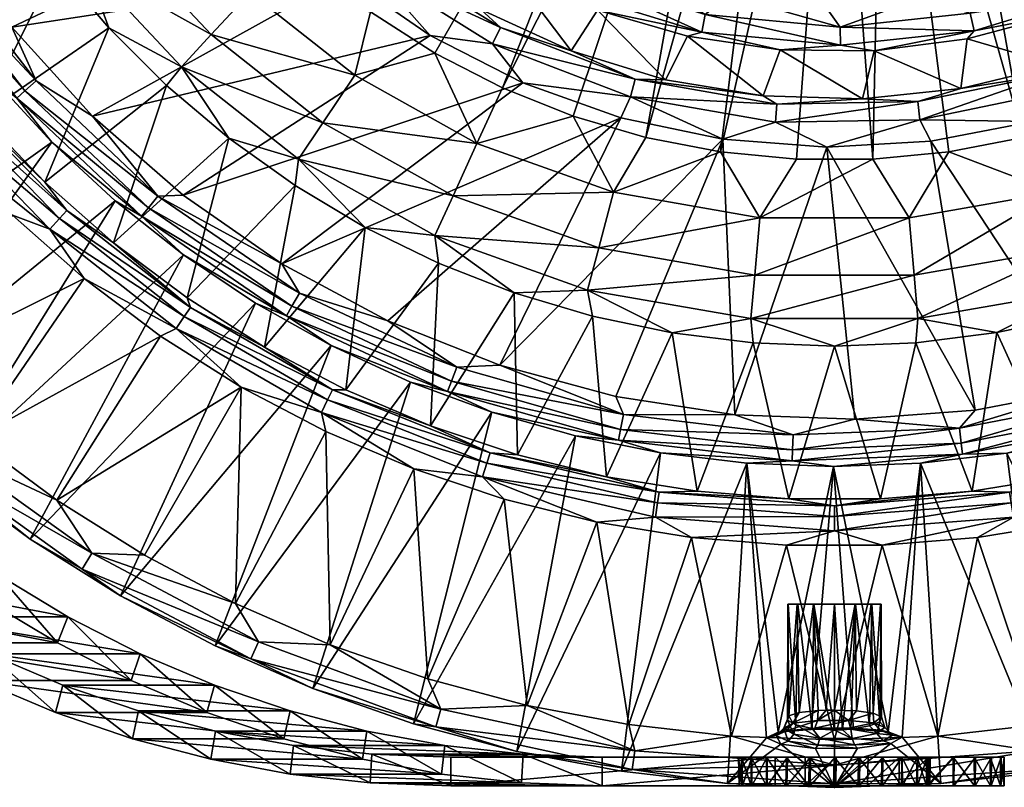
# Model space of a CAD drawing. Header units: inches. Extents: x -171 to 260, y -156 to 159.
# Tile 2 of 20: x -85 to 18, y -149 to -69. Entities that reach past the tile are written whole.
import ezdxf

# ---------------------------------------------------------------- set-up
doc = ezdxf.new("R2010")
doc.units = ezdxf.units.IN
doc.header["$MEASUREMENT"] = 0
doc.layers.add('Layer 1', color=7, linetype='Continuous')

# ---------------------------------------------------------------- blocks, each defined once
blk = doc.blocks.new('Lavabo Bucket 30-R')
at = {"color": 253, "true_color": 0xa4adb2}
mesh = blk.add_polyface(dxfattribs=at)
corners = [(56.49, -49, 52), (48.48, -53.62, 99.26), (57.65, -51.42, 4.74), (55.3, -46.57, 99.26), (50.26, -58.69, 4.74), (40.81, -59.65, 99.26), (19.24, -23.01, 149), (22.95, -19.3, 149), (60.5, -57.68, 149), (14.94, -26.01, 149), (41.82, -72.37, 149), (34.72, -76.04, 149), (10.26, -28.19, 149), (48.51, -68.07, 149), (54.77, -63.14, 149), (65.71, -51.65, 149), (70.31, -45.2, 149), (25.97, -15.02, 149), (16.83, -18.64, 147.72), (11, -22.57, 147.72), (27.89, -61.22, 104), (36.62, -56.44, 104), (9.61, -23.08, 104), (44.51, -50.47, 104), (51.48, -43.36, 104), (17.71, -17.63, 104), (4.91, -24.51, 104), (18.55, -64.67, 104), (13.92, -20.75, 104), (54.91, -40.73, 104), (20.82, -13.83, 104), (59.12, -39.8, 104), (23.1, -9.55, 104), (54.81, -55.46, 2.4), (47.02, -64.56, 0.6), (56.14, -56.81, 0.6), (56.7, -44.6, 101.62), (55.91, -42.88, 103.4), (54.74, -46.11, 101.6), (53.29, -44.89, 103.4), (37.3, -58.85, 103.4), (46.2, -52.16, 103.4), (47.45, -53.58, 101.6), (38.31, -60.46, 101.6)]
mesh.append_faces([[corners[k] for k in face] for face in [(0, 1, 2), (1, 0, 3), (1, 4, 2), (4, 1, 5), (6, 7, 8), (9, 10, 11), (11, 12, 9), (9, 6, 13), (6, 14, 13), (8, 7, 15), (16, 7, 17), (9, 13, 10), (6, 8, 14), (7, 16, 15), (18, 9, 19), (6, 9, 18), (20, 21, 22), (23, 24, 25), (26, 27, 20), (28, 21, 23), (29, 30, 24), (30, 25, 24), (29, 31, 32), (25, 28, 23), (28, 22, 21), (22, 26, 20), (4, 33, 2), (34, 35, 33), (36, 37, 38), (29, 24, 39), (37, 39, 38), (36, 38, 3), (37, 29, 39), (40, 21, 20), (38, 39, 41), (41, 23, 21), (23, 39, 24), (41, 21, 40), (42, 38, 41), (38, 42, 3), (40, 42, 41), (40, 43, 42), (23, 41, 39), (1, 42, 5), (42, 43, 5), (1, 3, 42)]], dxfattribs={"color": 253})
mesh = blk.add_polyface(dxfattribs=at)
corners = [(4.15, -72.16, 99.26), (13.22, -76.12, 4.74), (13.87, -70.93, 99.26), (-17.64, -75.21, 4.74), (-15.37, -70.64, 99.26), (-24.77, -67.92, 99.26), (2.92, -77.2, 4.74), (-7.43, -76.89, 4.74), (-5.66, -72.07, 99.26), (-15.02, -25.97, 149), (-10.29, -28.18, 149), (-34.68, -76.05, 149), (19.72, -81.23, 149), (5.16, -29.55, 149), (10.26, -28.19, 149), (-5.28, -29.52, 149), (-19.69, -81.23, 149), (11.94, -82.73, 149), (4.02, -83.49, 149), (-11.9, -82.74, 149), (0, -30, 149), (-3.95, -83.49, 149), (-27.31, -79, 149), (-3.84, -24.81, 147.72), (3.84, -24.81, 147.72), (-9.51, -23.11, 104), (-20.7, -64.04, 104), (-4.89, -24.52, 104), (0.08, -24.99, 104), (8.81, -66.7, 104), (4.91, -24.51, 104), (-1.11, -67.28, 104), (-11.02, -66.39, 104), (18.55, -64.67, 104), (-29.93, -60.28, 104), (-13.49, -68.36, 103.4), (0.61, -69.68, 103.4), (-27.25, -64.13, 103.4), (-13.86, -70.22, 101.6), (14.59, -70.07, 101.6), (14.2, -68.22, 103.4), (0.63, -71.57, 101.6)]
mesh.append_faces([[corners[k] for k in face] for face in [(0, 1, 2), (3, 4, 5), (0, 6, 1), (7, 4, 3), (6, 0, 8), (4, 7, 8), (9, 10, 11), (12, 13, 14), (15, 16, 10), (17, 18, 13), (19, 20, 21), (19, 16, 15), (18, 20, 13), (10, 16, 22), (20, 19, 15), (20, 18, 21), (13, 12, 17), (23, 20, 15), (13, 20, 24), (15, 10, 23), (13, 24, 14), (25, 26, 27), (28, 29, 30), (31, 29, 28), (28, 27, 32), (33, 30, 29), (31, 28, 32), (32, 27, 26), (26, 25, 34), (26, 35, 32), (36, 29, 31), (37, 38, 35), (32, 35, 36), (36, 31, 32), (39, 40, 36), (36, 40, 29), (35, 41, 36), (38, 41, 35), (41, 0, 39), (41, 39, 36), (5, 4, 38), (8, 38, 4), (0, 41, 8), (41, 38, 8), (0, 2, 39)]], dxfattribs={"color": 253})
mesh = blk.add_polyface(dxfattribs=at)
corners = [(-70.03, -56.47, 150.04), (-60.48, -57.7, 149), (-61.05, -66.07, 150.04), (-50.12, -74.71, 150.04), (-48.48, -68.09, 149), (-41.76, -72.4, 149), (-54.73, -63.18, 149), (-65.13, -70.48, 153.29), (-77.51, -79), (-42.25, -70.56), (-51.21, -64.37), (-42.07, -58.8, 99.26), (-49.65, -52.56, 99.26), (-45.68, -62.28, 4.74), (-33.72, -63.95, 99.26), (-36.94, -67.84, 4.74), (-27.52, -72.18, 4.74), (-53.59, -55.6, 4.74), (-24.77, -67.92, 99.26), (-17.64, -75.21, 4.74), (-27.31, -79, 149), (-34.68, -76.05, 149), (-10.29, -28.18, 149), (-15.02, -25.97, 149), (-57.94, -52.19, 2.4), (-47.43, -61.89, 2.4), (-34.88, -69.74, 2.4), (-59.35, -53.45, 0.6), (-59.28, -57.04), (-48.58, -63.4, 0.6), (-35.72, -71.44, 0.6), (-66.3, -48.7), (-38.49, -55.21, 104), (-39.78, -57.21, 103.4), (-29.93, -60.28, 104), (-40.86, -58.76, 101.6), (-50.38, -48.14, 103.4), (-46.2, -48.95, 104), (-27.25, -64.13, 103.4), (-20.7, -64.04, 104), (-13.49, -68.36, 103.4), (-51.75, -49.45, 101.6), (-27.99, -65.87, 101.6), (-13.86, -70.22, 101.6)]
mesh.append_faces([[corners[k] for k in face] for face in [(0, 1, 2), (3, 2, 4), (5, 3, 4), (4, 2, 6), (1, 6, 2), (2, 3, 7), (8, 9, 10), (11, 12, 13), (14, 15, 16), (13, 12, 17), (15, 14, 11), (15, 11, 13), (18, 16, 19), (16, 18, 14), (20, 21, 22), (23, 5, 4), (23, 21, 5), (24, 25, 17), (25, 15, 13), (17, 25, 13), (15, 25, 26), (27, 28, 29), (16, 15, 26), (29, 26, 25), (26, 29, 30), (27, 25, 24), (27, 29, 25), (29, 10, 9), (30, 29, 9), (10, 29, 28), (27, 31, 28), (32, 33, 34), (35, 33, 36), (32, 37, 33), (34, 38, 39), (39, 38, 40), (38, 34, 33), (41, 12, 35), (38, 33, 42), (35, 42, 33), (42, 18, 43), (42, 43, 38), (12, 11, 35), (14, 35, 11), (18, 42, 14), (42, 35, 14)]], dxfattribs={"color": 253})
mesh = blk.add_polyface(dxfattribs=at)
corners = [(41.82, -72.37, 149), (48.51, -68.07, 149), (50.12, -74.71, 150.04), (54.77, -63.14, 149), (61.05, -66.07, 150.04), (53.46, -79.7, 153.29), (49.95, -65.31), (40.88, -71.34), (71.4, -84.58), (41.96, -64.88, 4.74), (50.26, -58.69, 4.74), (40.81, -59.65, 99.26), (23.32, -68.41, 99.26), (23.28, -73.67, 4.74), (32.91, -69.91, 4.74), (13.87, -70.93, 99.26), (13.22, -76.12, 4.74), (32.37, -64.62, 99.26), (19.72, -81.23, 149), (10.26, -28.19, 149), (27.35, -78.98, 149), (34.72, -76.04, 149), (22.64, -74.62, 2.4), (35.15, -69.6, 2.4), (45.91, -63.03, 2.4), (54.81, -55.46, 2.4), (56.14, -56.81, 0.6), (47.02, -64.56, 0.6), (36, -71.3, 0.6), (23.19, -76.43, 0.6), (58.11, -58.18), (31.09, -76.12), (18.55, -64.67, 104), (14.2, -68.22, 103.4), (26.58, -64.41, 103.4), (8.81, -66.7, 104), (27.89, -61.22, 104), (37.3, -58.85, 103.4), (27.3, -66.16, 101.6), (14.59, -70.07, 101.6), (38.31, -60.46, 101.6)]
mesh.append_faces([[corners[k] for k in face] for face in [(0, 1, 2), (1, 3, 2), (2, 3, 4), (2, 4, 5), (6, 7, 8), (9, 10, 11), (12, 13, 14), (13, 12, 15), (15, 16, 13), (12, 14, 17), (9, 11, 17), (9, 17, 14), (18, 19, 20), (19, 21, 20), (14, 13, 22), (22, 23, 14), (22, 13, 16), (24, 9, 23), (14, 23, 9), (10, 24, 25), (24, 10, 9), (6, 26, 27), (27, 25, 24), (28, 24, 23), (28, 27, 24), (29, 23, 22), (29, 28, 23), (26, 6, 30), (27, 7, 6), (28, 31, 7), (27, 28, 7), (28, 29, 31), (32, 33, 34), (35, 33, 32), (34, 36, 32), (34, 37, 36), (33, 38, 34), (39, 38, 33), (37, 34, 40), (38, 40, 34), (12, 39, 15), (17, 38, 12), (38, 39, 12), (11, 40, 17), (40, 38, 17)]], dxfattribs={"color": 253})
mesh = blk.add_polyface(dxfattribs=at)
corners = [(-70.03, -56.47, 150.04), (-65.67, -51.7, 149), (-60.48, -57.7, 149), (-61.05, -66.07, 150.04), (-74.71, -60.24, 153.29), (-65.13, -70.48, 153.29), (-82.22, -49.5, 153.29), (-78.26, -63.1, 158.38), (-68.23, -73.83, 158.38), (-86.13, -51.85, 158.38), (-69.8, -75.8, 164.33), (-63.29, -81.31, 164.33), (-75.81, -69.78, 164.33), (-81.32, -63.28, 164.33), (-86.26, -56.35, 164.33), (-89.15, -78.96, 231.17), (-82.5, -85.88, 231.17), (-95.21, -71.53, 231.17), (-100.66, -63.65, 231.17), (-90.62, -49.04, 164.33), (-85.96, -69.7), (-77.51, -79), (-51.21, -64.37), (-59.28, -57.04), (-66.3, -48.7), (-93.31, -59.5), (-93.77, -61.93, 0.29), (-95.09, -62.8, 1.21), (-83.42, -75.3, 0.29), (-84.59, -76.35, 1.21), (-70.7, -87.35, 0.29), (-101.68, -47.85, 0.29), (-81.79, -81.71, 4.26), (-85.44, -77.12, 2.64), (-87.96, -75.03, 4.26), (-93.57, -67.9, 4.26), (-96.04, -63.43, 2.64), (-98.61, -60.36, 4.26), (-103.11, -48.52, 1.21), (-102.14, -67.35, 234.74), (-93.1, -79.38, 234.74), (-99.1, -74.42, 235), (-92.78, -82.17, 235), (-91.96, -78.4, 233.93), (-100.89, -66.52, 233.93), (-99.94, -65.89, 232.66), (-91.09, -77.66, 232.66)]
mesh.append_faces([[corners[k] for k in face] for face in [(0, 1, 2), (3, 4, 0), (4, 3, 5), (6, 0, 4), (5, 7, 4), (7, 5, 8), (4, 9, 6), (7, 9, 4), (10, 8, 11), (12, 8, 10), (13, 7, 12), (7, 8, 12), (7, 13, 14), (9, 7, 14), (15, 12, 16), (10, 16, 12), (15, 17, 13), (13, 12, 15), (14, 17, 18), (17, 14, 13), (14, 18, 19), (20, 21, 22), (20, 22, 23), (23, 24, 25), (23, 25, 20), (26, 27, 28), (20, 26, 28), (29, 30, 28), (20, 28, 21), (26, 20, 25), (26, 25, 31), (32, 33, 34), (35, 36, 37), (28, 27, 29), (26, 38, 27), (36, 29, 27), (29, 36, 33), (34, 33, 35), (33, 36, 35), (39, 40, 41), (42, 41, 40), (39, 43, 40), (44, 45, 46), (46, 43, 44), (46, 17, 15), (46, 45, 17)]], dxfattribs={"color": 253})
mesh = blk.add_polyface(dxfattribs=at)
corners = [(-87.96, -75.03, 4.26), (-116.61, -92.96, 229.26), (-109.35, -101.41, 229.26), (-101.46, -109.3, 229.26), (-93, -116.59, 229.26), (-75.14, -87.86, 4.26), (-81.79, -81.71, 4.26), (-123.24, -83.98, 229.26), (-93.57, -67.9, 4.26), (-92.78, -82.17, 235), (-105.72, -98.09, 235), (-112.76, -89.9, 235), (-98.09, -105.71, 235), (-85.88, -89.36, 235), (-78.41, -95.98, 235), (-89.93, -112.74, 235), (-119.16, -81.24, 235), (-99.1, -74.42, 235), (-94.26, -115.13, 231.99), (-77.58, -124.68, 234.25), (-93.02, -113.62, 234.25), (-107.74, -102.61, 231.99), (-119.03, -89.27, 231.99), (-128.19, -75.54, 231.99), (-117.47, -88.1, 234.25), (-106.33, -101.27, 234.25), (-84.04, -123.21, 229.26), (-78.61, -126.33, 231.99), (-81.24, -119.14, 235), (-126.51, -74.55, 234.25), (-81.99, -90.82, 234.74), (-93.1, -79.38, 234.74), (-91.09, -77.66, 232.66), (-80.21, -88.85, 232.66), (-91.96, -78.4, 233.93), (-80.98, -89.7, 233.93), (-82.5, -85.88, 231.17), (-89.15, -78.96, 231.17)]
mesh.append_faces([[corners[k] for k in face] for face in [(0, 1, 2), (3, 4, 5), (5, 6, 3), (6, 2, 3), (0, 2, 6), (7, 1, 8), (9, 10, 11), (12, 10, 13), (12, 14, 15), (11, 16, 17), (17, 9, 11), (9, 13, 10), (13, 14, 12), (4, 3, 18), (19, 18, 20), (3, 2, 21), (1, 21, 2), (7, 22, 1), (21, 1, 22), (7, 23, 22), (22, 24, 25), (18, 26, 4), (3, 21, 18), (26, 18, 27), (20, 28, 19), (20, 21, 25), (20, 18, 21), (25, 24, 11), (22, 25, 21), (24, 22, 23), (20, 15, 28), (20, 12, 15), (25, 10, 12), (20, 25, 12), (11, 10, 25), (24, 16, 11), (24, 29, 16), (9, 30, 13), (31, 30, 9), (32, 33, 34), (31, 35, 30), (31, 34, 35), (36, 33, 32), (34, 33, 35), (32, 37, 36)]], dxfattribs={"color": 253})
mesh = blk.add_polyface(dxfattribs=at)
corners = [(-34.68, -76.05, 149), (-37.35, -81.84, 150.04), (-41.76, -72.4, 149), (-27.31, -79, 149), (-19.69, -81.23, 149), (-23.07, -86.95, 150.04), (-24.62, -92.76, 153.29), (-41.74, -91.46, 158.38), (-39.84, -87.31, 153.29), (-56.01, -83.49, 158.38), (-53.46, -79.7, 153.29), (-50.12, -74.71, 150.04), (-68.23, -73.83, 158.38), (-65.13, -70.48, 153.29), (-25.79, -97.17, 158.38), (-33.46, -97.46, 164.33), (-49.05, -90.62, 164.33), (-63.29, -81.31, 164.33), (-41.38, -94.37, 164.33), (-56.36, -86.26, 164.33), (-59.54, -103.13, 231.17), (-67.65, -98, 231.17), (-57.73, -94.43), (-46.65, -100.38), (-22.32, -79.16), (-68.06, -87.27), (-32.57, -75.52), (-42.25, -70.56), (-34.95, -105.03), (-11.65, -81.41), (-77.51, -79), (-70.7, -87.35, 0.29), (-55.9, -97.49, 0.29), (-71.69, -88.58, 1.21), (-56.68, -98.86, 1.21), (-72.41, -89.46, 2.64), (-57.25, -99.85, 2.64), (-60.48, -98.54, 4.26), (-68.02, -93.49, 4.26), (-34.88, -69.74, 2.4), (-20.82, -75.14, 2.4), (-27.52, -72.18, 4.74), (-17.64, -75.21, 4.74), (-35.72, -71.44, 0.6), (-21.32, -76.97, 0.6)]
mesh.append_faces([[corners[k] for k in face] for face in [(0, 1, 2), (3, 4, 5), (6, 7, 8), (1, 3, 5), (9, 10, 8), (11, 2, 1), (1, 0, 3), (10, 12, 13), (5, 8, 1), (8, 5, 6), (1, 10, 11), (10, 1, 8), (11, 10, 13), (14, 15, 7), (7, 6, 14), (7, 16, 9), (9, 8, 7), (17, 12, 9), (12, 10, 9), (18, 7, 15), (16, 7, 18), (19, 9, 16), (17, 9, 19), (19, 20, 21), (16, 20, 19), (17, 19, 21), (22, 23, 24), (25, 26, 27), (22, 24, 26), (28, 29, 24), (26, 25, 22), (30, 25, 27), (24, 23, 28), (22, 31, 32), (32, 23, 22), (32, 33, 34), (34, 35, 36), (37, 36, 38), (39, 40, 41), (41, 40, 42), (43, 27, 26), (43, 40, 39), (43, 44, 40), (24, 44, 26), (44, 43, 26)]], dxfattribs={"color": 253})
mesh = blk.add_polyface(dxfattribs=at)
corners = [(-11.9, -82.74, 149), (-3.95, -83.49, 149), (-7.81, -89.62, 150.04), (7.81, -89.62, 150.04), (4.02, -83.49, 149), (-8.73, -100.15, 158.38), (0.02, -103.03, 164.33), (-8.5, -102.68, 164.33), (8.33, -95.61, 153.29), (-8.33, -95.61, 153.29), (-25.79, -97.17, 158.38), (-24.62, -92.76, 153.29), (-23.07, -86.95, 150.04), (-19.69, -81.23, 149), (8.73, -100.15, 158.38), (-16.94, -101.63, 164.33), (-4.78, -118.98, 231.17), (-14.34, -118.21, 231.17), (-23.82, -116.68, 231.17), (4.81, -118.98, 231.17), (-11.65, -81.41), (-22.84, -108.31), (-10.42, -110.2), (-0.78, -82.23), (2.14, -110.67), (2.92, -77.2, 4.74), (-5.66, -72.07, 99.26), (-7.43, -76.89, 4.74), (-4.31, -112.29, 0.29), (-4.37, -113.87, 1.21), (13.06, -111.61, 0.29), (-22.36, -111.74, 1.21), (-22.05, -110.19, 0.29), (-22.58, -112.86, 2.64), (-20.82, -75.14, 2.4), (-17.64, -75.21, 4.74), (-6.01, -77.74, 2.4), (8.73, -77.48, 2.4), (-6.15, -79.63, 0.6), (8.94, -79.37, 0.6), (-21.32, -76.97, 0.6), (-22.32, -79.16)]
mesh.append_faces([[corners[k] for k in face] for face in [(0, 1, 2), (3, 2, 4), (5, 6, 7), (8, 5, 9), (4, 2, 1), (9, 10, 11), (2, 12, 0), (13, 0, 12), (2, 3, 9), (3, 8, 9), (12, 2, 11), (2, 9, 11), (6, 5, 14), (5, 8, 14), (15, 10, 5), (10, 9, 5), (15, 5, 7), (16, 17, 7), (7, 17, 15), (15, 17, 18), (6, 16, 7), (19, 16, 6), (20, 21, 22), (20, 22, 23), (23, 22, 24), (25, 26, 27), (28, 29, 30), (31, 28, 32), (30, 24, 28), (32, 28, 22), (22, 28, 24), (21, 32, 22), (28, 31, 29), (33, 29, 31), (34, 27, 35), (27, 34, 36), (36, 37, 25), (25, 27, 36), (38, 37, 36), (38, 39, 37), (40, 36, 34), (36, 40, 38), (38, 20, 23), (39, 38, 23), (40, 41, 20), (38, 40, 20)]], dxfattribs={"color": 253})
mesh = blk.add_polyface(dxfattribs=at)
corners = [(11.94, -82.73, 149), (23.07, -86.95, 150.04), (7.81, -89.62, 150.04), (25.79, -97.17, 158.38), (33.47, -97.42, 164.33), (25.32, -99.86, 164.33), (27.35, -78.98, 149), (37.35, -81.84, 150.04), (8.73, -100.15, 158.38), (16.98, -101.62, 164.33), (8.52, -102.68, 164.33), (19.72, -81.23, 149), (4.02, -83.49, 149), (24.62, -92.76, 153.29), (8.33, -95.61, 153.29), (39.84, -87.31, 153.29), (0.02, -103.03, 164.33), (23.84, -116.66, 231.17), (14.38, -118.2, 231.17), (33.15, -114.36, 231.17), (4.81, -118.98, 231.17), (14.69, -109.72), (-0.78, -82.23), (2.14, -110.67), (39.01, -103.6), (20.76, -79.56), (27.03, -107.35), (10.09, -81.61), (29.49, -108.44, 0.29), (13.06, -111.61, 0.29), (13.25, -113.18, 1.21), (26.91, -112.47, 4.26), (35.64, -110.01, 4.26), (30.2, -111.06, 2.64), (29.9, -109.96, 1.21), (13.38, -114.32, 2.64), (18, -114.23, 4.26), (22.64, -74.62, 2.4), (13.22, -76.12, 4.74), (8.73, -77.48, 2.4), (2.92, -77.2, 4.74), (8.94, -79.37, 0.6), (23.19, -76.43, 0.6), (31.09, -76.12)]
mesh.append_faces([[corners[k] for k in face] for face in [(0, 1, 2), (3, 4, 5), (1, 6, 7), (8, 9, 10), (11, 6, 1), (11, 1, 0), (0, 2, 12), (7, 13, 1), (1, 14, 2), (1, 13, 14), (15, 3, 13), (13, 8, 14), (8, 13, 3), (3, 5, 9), (8, 3, 9), (8, 10, 16), (9, 17, 18), (4, 19, 5), (20, 16, 10), (9, 18, 10), (17, 5, 19), (5, 17, 9), (21, 22, 23), (24, 25, 26), (21, 26, 27), (22, 21, 27), (27, 26, 25), (28, 29, 30), (21, 29, 26), (29, 28, 26), (24, 26, 28), (23, 29, 21), (31, 32, 33), (28, 30, 34), (35, 34, 30), (34, 35, 33), (31, 33, 36), (37, 38, 39), (40, 39, 38), (41, 37, 39), (25, 42, 41), (41, 42, 37), (42, 25, 43), (27, 25, 41), (41, 22, 27)]], dxfattribs={"color": 253})
mesh = blk.add_polyface(dxfattribs=at)
corners = [(-75.32, -92.23, 231.17), (-63.29, -81.31, 164.33), (-67.65, -98, 231.17), (-69.8, -75.8, 164.33), (-82.5, -85.88, 231.17), (-84.04, -123.21, 229.26), (-74.59, -129.14, 229.26), (-60.48, -98.54, 4.26), (-68.02, -93.49, 4.26), (-93, -116.59, 229.26), (-75.14, -87.86, 4.26), (-81.24, -119.14, 235), (-89.93, -112.74, 235), (-70.42, -101.99, 235), (-72.1, -124.88, 235), (-61.99, -107.31, 235), (-78.41, -95.98, 235), (-62.58, -129.92, 235), (-78.61, -126.33, 231.99), (-60.17, -133.95, 234.25), (-77.58, -124.68, 234.25), (-60.97, -135.72, 231.99), (-64.72, -134.35, 229.26), (-94.26, -115.13, 231.99), (-57.73, -94.43), (-68.06, -87.27), (-70.7, -87.35, 0.29), (-71.69, -88.58, 1.21), (-55.9, -97.49, 0.29), (-77.51, -79), (-83.42, -75.3, 0.29), (-72.41, -89.46, 2.64), (-84.59, -76.35, 1.21), (-56.68, -98.86, 1.21), (-85.44, -77.12, 2.64), (-57.25, -99.85, 2.64), (-81.79, -81.71, 4.26), (-81.99, -90.82, 234.74), (-68.78, -101.19, 234.74), (-85.88, -89.36, 235), (-67.94, -99.94, 233.93), (-80.21, -88.85, 232.66), (-80.98, -89.7, 233.93), (-67.29, -99, 232.66), (-59.54, -103.13, 231.17)]
mesh.append_faces([[corners[k] for k in face] for face in [(0, 1, 2), (3, 1, 0), (3, 0, 4), (5, 6, 7), (8, 9, 5), (5, 7, 8), (8, 10, 9), (11, 12, 13), (14, 11, 15), (16, 13, 12), (13, 15, 11), (14, 15, 17), (6, 5, 18), (19, 18, 20), (6, 18, 21), (22, 6, 21), (17, 19, 20), (18, 19, 21), (23, 20, 18), (20, 14, 17), (20, 11, 14), (24, 25, 26), (26, 27, 28), (26, 25, 29), (29, 30, 26), (8, 31, 10), (26, 32, 27), (31, 33, 27), (34, 27, 32), (27, 34, 31), (35, 31, 8), (10, 31, 36), (31, 34, 36), (16, 37, 38), (38, 15, 13), (37, 16, 39), (13, 16, 38), (38, 37, 40), (0, 41, 4), (37, 42, 40), (42, 41, 43), (43, 40, 42), (43, 2, 44), (2, 43, 0), (43, 41, 0)]], dxfattribs={"color": 253})
mesh = blk.add_polyface(dxfattribs=at)
corners = [(-25.28, -99.89, 164.33), (-25.79, -97.17, 158.38), (-16.94, -101.63, 164.33), (-33.46, -97.46, 164.33), (-33.12, -114.39, 231.17), (-23.82, -116.68, 231.17), (-59.54, -103.13, 231.17), (-49.05, -90.62, 164.33), (-51.06, -107.59, 231.17), (-41.38, -94.37, 164.33), (-42.22, -111.35, 231.17), (-74.59, -129.14, 229.26), (-52.57, -102.98, 4.26), (-60.48, -98.54, 4.26), (-11.65, -81.41), (-34.95, -105.03), (-22.84, -108.31), (-22.05, -110.19, 0.29), (-39.47, -105.22, 0.29), (-56.68, -98.86, 1.21), (-55.9, -97.49, 0.29), (-46.65, -100.38), (-40.03, -106.69, 1.21), (-18.17, -114.19, 4.26), (-22.58, -112.86, 2.64), (-27.07, -112.42, 4.26), (-44.31, -106.8, 4.26), (-35.81, -109.94, 4.26), (-40.43, -107.76, 2.64), (-57.25, -99.85, 2.64), (-22.36, -111.74, 1.21), (-53.15, -111.95, 235), (-61.99, -107.31, 235), (-53.61, -109.98, 234.74), (-52.96, -108.63, 233.93), (-68.78, -101.19, 234.74), (-43.96, -115.86, 235), (-52.46, -107.6, 232.66), (-35.98, -114.17, 232.66), (-36.32, -115.26, 233.93), (-67.94, -99.94, 233.93), (-67.29, -99, 232.66)]
mesh.append_faces([[corners[k] for k in face] for face in [(0, 1, 2), (3, 1, 0), (4, 3, 0), (0, 2, 5), (6, 7, 8), (9, 10, 8), (9, 3, 10), (7, 9, 8), (10, 3, 4), (4, 0, 5), (11, 12, 13), (14, 15, 16), (17, 15, 18), (19, 18, 20), (16, 15, 17), (21, 18, 15), (22, 17, 18), (18, 21, 20), (23, 24, 25), (26, 27, 28), (12, 29, 13), (17, 22, 30), (18, 19, 22), (28, 30, 22), (30, 28, 24), (29, 22, 19), (22, 29, 28), (25, 24, 27), (24, 28, 27), (26, 28, 12), (28, 29, 12), (31, 32, 33), (34, 33, 35), (33, 32, 35), (31, 33, 36), (37, 38, 34), (33, 34, 39), (35, 40, 34), (10, 38, 37), (34, 38, 39), (40, 41, 37), (40, 37, 34), (38, 10, 4), (37, 8, 10), (37, 6, 8), (37, 41, 6)]], dxfattribs={"color": 253})
mesh = blk.add_polyface(dxfattribs=at)
corners = [(14.38, -118.2, 231.17), (4.81, -118.98, 231.17), (8.52, -102.68, 164.33), (8.98, -115.28, 4.26), (11.13, -148.73, 229.26), (22.22, -147.48, 229.26), (18, -114.23, 4.26), (7.09, -143.89, 195.16), (5.62, -143.35, 191.1), (5.88, -144.56, 199.29), (0, -149.15, 229.26), (-0.08, -115.63, 4.26), (10.79, -143.79, 235), (14.94, -123.04, 235), (21.51, -142.58, 235), (4.98, -123.84, 235), (0, -144.2, 235), (21.15, -147.28, 231.99), (0, -148.79, 231.99), (20.87, -145.35, 234.25), (0, -146.84, 234.25), (13.38, -114.32, 2.64), (13.06, -111.61, 0.29), (-4.37, -113.87, 1.21), (13.25, -113.18, 1.21), (-4.42, -115.01, 2.64), (18.71, -120.91, 234.74), (0, -122.35, 234.74), (0, -120.85, 233.93), (0, -119.71, 232.66), (18.31, -118.3, 232.66), (18.48, -119.42, 233.93), (4.05, -141.4, 192.79), (4.83, -130, 194.5), (4.93, -141.78, 194.82), (4.88, -130, 196.73), (4.75, -142.29, 197.18), (3.91, -130, 198.75), (4.79, -143.19, 191.76), (4.13, -142.41, 192.36), (5.27, -142.91, 195.36), (6.08, -143.68, 195.22), (4.42, -143.53, 198.49), (5.08, -144.28, 198.8), (2.08, -144.69, 201.1)]
mesh.append_faces([[corners[k] for k in face] for face in [(0, 1, 2), (3, 4, 5), (6, 3, 5), (7, 3, 8), (9, 4, 7), (4, 9, 10), (7, 4, 3), (8, 3, 11), (12, 13, 14), (12, 15, 13), (16, 15, 12), (17, 4, 18), (19, 18, 20), (18, 19, 17), (19, 20, 12), (6, 21, 3), (22, 23, 24), (24, 25, 21), (3, 21, 11), (13, 15, 26), (26, 15, 27), (28, 29, 30), (27, 31, 26), (27, 28, 31), (0, 30, 29), (28, 30, 31), (29, 1, 0), (32, 33, 34), (35, 34, 33), (35, 36, 34), (35, 37, 36), (35, 33, 37), (38, 39, 40), (40, 41, 38), (34, 36, 40), (7, 8, 41), (41, 40, 42), (43, 9, 7), (9, 43, 44), (42, 40, 36), (32, 34, 39), (41, 43, 7), (43, 41, 42), (40, 39, 34), (38, 41, 8)]], dxfattribs={"color": 253})
mesh = blk.add_polyface(dxfattribs=at)
corners = [(-27.07, -112.42, 4.26), (-35.81, -109.94, 4.26), (-43.98, -142.5, 229.26), (-44.31, -106.8, 4.26), (-52.57, -102.98, 4.26), (-64.72, -134.35, 229.26), (-33.2, -145.39, 229.26), (-22.25, -147.47, 229.26), (-18.17, -114.19, 4.26), (-54.51, -138.81, 229.26), (-74.59, -129.14, 229.26), (-52.68, -134.24, 235), (-53.15, -111.95, 235), (-43.96, -115.86, 235), (-24.81, -121.42, 235), (-14.95, -123.03, 235), (-21.48, -142.59, 235), (-32.09, -140.59, 235), (-34.51, -119.02, 235), (-42.5, -137.8, 235), (-61.99, -107.31, 235), (-62.58, -129.92, 235), (-21.15, -147.28, 231.99), (-41.12, -140.97, 234.25), (-60.97, -135.72, 231.99), (-41.66, -142.84, 231.99), (-60.17, -133.95, 234.25), (-20.87, -145.35, 234.25), (-36.78, -116.69, 234.74), (-53.61, -109.98, 234.74), (-18.71, -120.91, 234.74), (-36.32, -115.26, 233.93), (-18.48, -119.42, 233.93), (-35.98, -114.17, 232.66), (-18.31, -118.3, 232.66), (-23.82, -116.68, 231.17), (-33.12, -114.39, 231.17)]
mesh.append_faces([[corners[k] for k in face] for face in [(0, 1, 2), (3, 4, 5), (6, 7, 8), (0, 6, 8), (0, 2, 6), (3, 5, 9), (1, 9, 2), (3, 9, 1), (4, 10, 5), (11, 12, 13), (14, 15, 16), (17, 18, 14), (19, 13, 18), (20, 12, 21), (21, 12, 11), (11, 13, 19), (19, 18, 17), (17, 14, 16), (6, 22, 7), (19, 17, 23), (9, 24, 25), (25, 6, 2), (24, 9, 5), (24, 26, 23), (25, 22, 6), (2, 9, 25), (27, 25, 23), (27, 22, 25), (11, 26, 21), (23, 25, 24), (16, 27, 17), (27, 23, 17), (19, 23, 11), (23, 26, 11), (28, 13, 29), (18, 28, 14), (18, 13, 28), (14, 28, 30), (29, 31, 28), (28, 32, 30), (33, 34, 31), (28, 31, 32), (35, 34, 33), (31, 34, 32), (33, 36, 35)]], dxfattribs={"color": 253})
mesh = blk.add_polyface(dxfattribs=at)
corners = [(22.22, -147.48, 229.26), (33.19, -145.41, 229.26), (18, -114.23, 4.26), (43.96, -142.53, 229.26), (54.49, -138.84, 229.26), (35.64, -110.01, 4.26), (44.18, -106.87, 4.26), (64.73, -134.38, 229.26), (52.41, -103.08, 4.26), (26.91, -112.47, 4.26), (32.1, -140.57, 235), (34.48, -119.06, 235), (42.52, -137.77, 235), (52.7, -134.21, 235), (43.96, -115.89, 235), (24.78, -121.44, 235), (21.51, -142.58, 235), (14.94, -123.04, 235), (53.13, -111.98, 235), (41.66, -142.84, 231.99), (60.97, -135.72, 231.99), (11.13, -148.73, 229.26), (21.15, -147.28, 231.99), (20.87, -145.35, 234.25), (41.12, -140.97, 234.25), (60.17, -133.95, 234.25), (10.79, -143.79, 235), (30.2, -111.06, 2.64), (13.38, -114.32, 2.64), (18.71, -120.91, 234.74), (36.78, -116.69, 234.74), (53.61, -109.98, 234.74), (18.48, -119.42, 233.93), (18.31, -118.3, 232.66), (35.98, -114.17, 232.66), (33.15, -114.36, 231.17), (42.25, -111.31, 231.17), (36.32, -115.26, 233.93), (52.96, -108.63, 233.93), (23.84, -116.66, 231.17), (14.38, -118.2, 231.17)]
mesh.append_faces([[corners[k] for k in face] for face in [(0, 1, 2), (3, 4, 5), (6, 7, 8), (5, 4, 6), (7, 6, 4), (9, 3, 5), (3, 9, 1), (9, 2, 1), (10, 11, 12), (13, 12, 14), (15, 10, 16), (17, 15, 16), (15, 11, 10), (11, 14, 12), (14, 18, 13), (3, 1, 19), (20, 4, 19), (21, 22, 0), (22, 1, 0), (22, 23, 24), (19, 4, 3), (1, 22, 19), (24, 25, 19), (24, 13, 25), (19, 25, 20), (23, 10, 24), (22, 24, 19), (24, 12, 13), (24, 10, 12), (23, 16, 10), (23, 26, 16), (27, 28, 2), (29, 15, 17), (30, 14, 11), (30, 31, 14), (29, 30, 15), (32, 33, 34), (15, 30, 11), (35, 36, 34), (29, 37, 30), (38, 30, 37), (37, 29, 32), (39, 33, 40), (32, 34, 37), (39, 35, 34), (34, 33, 39)]], dxfattribs={"color": 253})
mesh = blk.add_polyface(dxfattribs=at)
corners = [(-4.92, -142.13, 196.53), (-4.83, -130, 196.82), (-4.88, -130, 194.59), (-4.05, -142.6, 198.54), (-3.83, -130, 198.8), (-3.91, -130, 192.57), (-4.76, -141.66, 194.16), (-2.2, -130, 191.14), (-3.68, -141.32, 192.3), (0, -130, 190.66), (-0.86, -141.09, 190.74), (-0.08, -115.63, 4.26), (-5.89, -143.39, 191.46), (-2.42, -143.1, 188.79), (-18.17, -114.19, 4.26), (-22.25, -147.47, 229.26), (-9.16, -115.26, 4.26), (1.99, -143.08, 188.65), (5.62, -143.35, 191.1), (-7.09, -143.96, 195.63), (4.98, -123.84, 235), (0, -144.2, 235), (-5.01, -123.84, 235), (-14.95, -123.03, 235), (-10.76, -143.8, 235), (-4.42, -115.01, 2.64), (13.25, -113.18, 1.21), (-4.37, -113.87, 1.21), (-22.58, -112.86, 2.64), (13.38, -114.32, 2.64), (-18.71, -120.91, 234.74), (0, -122.35, 234.74), (-18.31, -118.3, 232.66), (0, -119.71, 232.66), (-18.48, -119.42, 233.93), (-24.81, -121.42, 235), (0, -120.85, 233.93), (-4.78, -118.98, 231.17), (4.81, -118.98, 231.17), (-14.34, -118.21, 231.17), (-23.82, -116.68, 231.17), (3.83, -130, 192.53), (4.83, -130, 194.5), (4.05, -141.4, 192.79), (2.32, -141.15, 191.25), (2.15, -130, 191.19), (0, -141.08, 190.66), (3.91, -130, 198.75), (2.2, -130, 200.18), (0, -130, 200.66), (-2.15, -130, 200.14)]
mesh.append_faces([[corners[k] for k in face] for face in [(0, 1, 2), (3, 4, 1), (5, 6, 2), (7, 8, 5), (7, 9, 10), (11, 12, 13), (14, 15, 16), (16, 12, 11), (17, 18, 11), (19, 12, 16), (11, 13, 17), (20, 21, 22), (23, 22, 24), (11, 25, 16), (25, 26, 27), (27, 28, 25), (29, 25, 11), (16, 25, 14), (25, 28, 14), (30, 31, 23), (32, 33, 34), (23, 35, 30), (31, 22, 23), (31, 20, 22), (30, 36, 31), (30, 34, 36), (37, 33, 32), (34, 33, 36), (33, 37, 38), (32, 39, 37), (32, 40, 39), (41, 42, 43), (44, 45, 41), (45, 46, 9), (4, 45, 9), (47, 42, 48), (42, 41, 49), (48, 42, 49), (7, 5, 1), (9, 1, 4), (1, 9, 7), (2, 1, 5), (4, 50, 41), (4, 41, 45), (50, 49, 41)]], dxfattribs={"color": 253})
mesh = blk.add_polyface(dxfattribs=at)
corners = [(-5.27, -142.97, 195.69), (-6.08, -143.74, 195.6), (-4.85, -144.33, 199.11), (-5.01, -143.23, 192.06), (-4.33, -142.45, 192.62), (-1.77, -142.17, 190.67), (-1.7, -141.12, 190.96), (-3.68, -141.32, 192.3), (-5.89, -143.39, 191.46), (-2.05, -142.95, 189.81), (-2.42, -143.1, 188.79), (-4.76, -141.66, 194.16), (-4.23, -143.59, 198.76), (-4.92, -142.13, 196.53), (-7.09, -143.96, 195.63), (-4.05, -142.6, 198.54), (-5.59, -144.63, 199.68), (-2.32, -142.99, 200.07), (-1.51, -144.01, 200.65), (-1.97, -145.09, 202.09), (-1.73, -144.75, 201.26), (-3.91, -130, 192.57), (-2.15, -130, 200.14), (-3.83, -130, 198.8), (-4.83, -130, 196.82), (-4.88, -130, 194.59), (-2.2, -130, 191.14), (-22.25, -147.47, 229.26), (-11.16, -148.73, 229.26), (-9.16, -115.26, 4.26), (0, -149.15, 229.26), (-21.48, -142.59, 235), (-14.95, -123.03, 235), (-10.76, -143.8, 235), (-5.01, -123.84, 235), (0, -144.2, 235), (-21.15, -147.28, 231.99), (0, -148.79, 231.99), (-20.87, -145.35, 234.25), (0, -146.84, 234.25)]
mesh.append_faces([[corners[k] for k in face] for face in [(0, 1, 2), (3, 1, 4), (3, 4, 5), (6, 4, 7), (8, 9, 10), (5, 9, 3), (7, 4, 11), (0, 2, 12), (1, 0, 4), (6, 5, 4), (13, 11, 0), (3, 8, 14), (8, 3, 9), (4, 0, 11), (15, 13, 12), (1, 14, 16), (14, 1, 3), (0, 12, 13), (17, 15, 18), (2, 16, 19), (16, 2, 1), (12, 18, 15), (20, 2, 19), (2, 20, 12), (21, 7, 11), (17, 22, 23), (23, 15, 17), (24, 13, 15), (11, 13, 25), (26, 6, 7), (27, 28, 29), (16, 14, 28), (14, 29, 28), (30, 16, 28), (19, 16, 30), (31, 32, 33), (33, 34, 35), (36, 28, 27), (28, 36, 37), (38, 31, 33), (37, 30, 28), (39, 36, 38), (36, 39, 37), (39, 33, 35), (39, 38, 33)]], dxfattribs={"color": 253})
mesh = blk.add_polyface(dxfattribs=at)
corners = [(0.85, -143.14, 200.59), (0, -143.16, 200.66), (1.84, -144.03, 200.57), (-1.97, -145.09, 202.09), (2.41, -145.06, 201.95), (-1.73, -144.75, 201.26), (1.7, -143.08, 200.36), (-1.51, -144.01, 200.65), (2.08, -144.69, 201.1), (-2.32, -142.99, 200.07), (-4.23, -143.59, 198.76), (-1.7, -141.12, 190.96), (-2.2, -130, 191.14), (-0.86, -141.09, 190.74), (0, -141.08, 190.66), (0, -130, 190.66), (-2.15, -130, 200.14), (0, -130, 200.66), (0, -149.15, 229.26), (5.88, -144.56, 199.29), (0, -148.79, 231.99), (11.13, -148.73, 229.26), (0, -146.84, 234.25), (0, -144.2, 235), (10.79, -143.79, 235), (3.83, -130, 192.53), (4.05, -141.4, 192.79), (2.32, -141.15, 191.25), (2.15, -130, 191.19), (3.68, -142.72, 199.03), (3.91, -130, 198.75), (2.2, -130, 200.18), (4.75, -142.29, 197.18), (4.42, -143.53, 198.49), (4.13, -142.41, 192.36), (1.69, -142.94, 189.69), (1.46, -142.16, 190.57), (4.79, -143.19, 191.76), (1.99, -143.08, 188.65), (-2.05, -142.95, 189.81), (-1.77, -142.17, 190.67), (-2.42, -143.1, 188.79), (5.08, -144.28, 198.8), (5.62, -143.35, 191.1)]
mesh.append_faces([[corners[k] for k in face] for face in [(0, 1, 2), (3, 4, 5), (2, 6, 0), (7, 5, 8), (9, 7, 1), (7, 10, 5), (1, 7, 2), (8, 2, 7), (8, 5, 4), (11, 12, 13), (14, 13, 15), (16, 1, 17), (1, 16, 9), (18, 19, 4), (18, 4, 3), (18, 20, 21), (22, 23, 24), (25, 26, 27), (28, 27, 14), (29, 30, 31), (30, 29, 32), (31, 0, 6), (29, 31, 6), (17, 0, 31), (17, 1, 0), (33, 32, 29), (29, 6, 33), (34, 35, 36), (37, 38, 35), (36, 39, 40), (27, 36, 14), (14, 36, 40), (40, 11, 13), (14, 40, 13), (41, 35, 38), (2, 8, 42), (33, 2, 42), (19, 8, 4), (6, 2, 33), (27, 26, 36), (37, 43, 38), (34, 36, 26), (37, 35, 34), (39, 35, 41), (35, 39, 36)]], dxfattribs={"color": 253})
blk = doc.blocks.new('Portasciugamano Bucket 30')
at = {"color": 253, "true_color": 0xa4adb2}
mesh = blk.add_polyface(dxfattribs=at)
corners = [(128.94, -16, -72.65), (133.33, 16, -64.24), (133.33, -16, -64.24), (118.61, 16, -88.52), (112.7, -16, -95.93), (112.7, 16, -95.93), (128.94, 16, -72.65), (124.03, -16, -80.75), (124.03, 16, -80.75), (99.49, -16, -109.57), (106.3, 16, -102.97), (106.3, -16, -102.97), (99.49, 16, -109.57), (118.61, -16, -88.52), (101.51, 16, -111.78), (94.15, -16, -118.06), (101.51, -16, -111.78), (108.49, -16, -105.03), (108.49, 16, -105.03), (114.99, -16, -97.86), (114.99, 16, -97.86), (121.03, 16, -90.3), (121.03, -16, -90.3), (126.56, -16, -82.37), (126.56, 16, -82.37), (131.57, -16, -74.1), (131.57, 16, -74.1), (136.05, -16, -65.51), (92.25, 16, -115.73)]
mesh.append_faces([[corners[k] for k in face] for face in [(0, 1, 2), (3, 4, 5), (6, 7, 8), (9, 10, 11), (10, 9, 12), (4, 11, 5), (11, 10, 5), (8, 13, 3), (13, 4, 3), (6, 0, 7), (8, 7, 13), (6, 1, 0), (14, 15, 16), (16, 17, 18), (18, 14, 16), (19, 20, 17), (18, 17, 20), (21, 19, 22), (19, 21, 20), (22, 23, 24), (24, 21, 22), (25, 26, 23), (24, 23, 26), (4, 19, 11), (17, 9, 11), (7, 23, 13), (22, 4, 13), (25, 7, 0), (25, 0, 27), (23, 7, 25), (22, 13, 23), (19, 4, 22), (17, 11, 19), (16, 9, 17), (24, 26, 8), (3, 21, 24), (10, 20, 5), (26, 6, 8), (12, 18, 10), (24, 8, 3), (28, 14, 12), (21, 3, 5), (18, 12, 14), (20, 10, 18), (21, 5, 20)]], dxfattribs={"color": 253})
mesh = blk.add_polyface(dxfattribs=at)
corners = [(145.27, 16, -28.3), (143.16, -16, -37.54), (143.16, 16, -37.54), (146.78, 16, -18.94), (146.78, -16, -18.94), (145.27, -16, -28.3), (137.18, -16, -55.55), (140.46, 16, -46.64), (140.46, -16, -46.64), (133.33, 16, -64.24), (137.18, 16, -55.55), (133.33, -16, -64.24), (147.69, 16, -9.51), (147.69, -16, -9.51), (148, 16), (136.05, 16, -65.51), (131.57, -16, -74.1), (136.05, -16, -65.51), (131.57, 16, -74.1), (139.97, -16, -56.65), (139.97, 16, -56.65), (143.32, -16, -47.55), (143.32, 16, -47.55), (146.07, 16, -38.29), (146.07, -16, -38.29), (148.22, -16, -28.85), (148.22, 16, -28.85), (128.94, -16, -72.65), (149.76, -16, -19.32), (149.76, 16, -19.32), (128.94, 16, -72.65)]
mesh.append_faces([[corners[k] for k in face] for face in [(0, 1, 2), (3, 4, 5), (6, 7, 8), (9, 10, 11), (7, 6, 10), (11, 10, 6), (1, 8, 2), (8, 7, 2), (3, 5, 0), (5, 1, 0), (12, 13, 4), (12, 4, 3), (13, 12, 14), (15, 16, 17), (16, 15, 18), (17, 19, 20), (20, 15, 17), (21, 22, 19), (20, 19, 22), (23, 21, 24), (21, 23, 22), (24, 25, 26), (26, 23, 24), (11, 17, 27), (8, 21, 6), (19, 11, 6), (5, 25, 1), (24, 8, 1), (28, 5, 4), (25, 5, 28), (24, 1, 25), (21, 8, 24), (19, 6, 21), (17, 11, 19), (29, 3, 0), (23, 26, 2), (26, 0, 2), (22, 23, 7), (20, 22, 10), (15, 20, 9), (23, 2, 7), (18, 15, 30), (22, 7, 10), (20, 10, 9), (15, 9, 30), (29, 0, 26)]], dxfattribs={"color": 253})
mesh = blk.add_polyface(dxfattribs=at)
corners = [(148, 12.96, 48.37), (148, 9.65, 39.61), (148, 14.62, 45.49), (148, 9.66, 34.42), (148, 16, 39), (148, 9.99, 37.06), (148, 10.74, 50.86), (148, 8.64, 42.03), (148, 15.64, 42.37), (148, 8.68, 32.05), (148, 16), (148, 7.1, 29.96), (148, 5.03, 28.37), (151, 12.94, 48.41), (151, 9.66, 39.58), (151, 8.68, 41.95), (151, 16, 39), (151, 16), (151, 8.64, 31.97), (151, 9.99, 36.94), (151, 9.65, 34.39), (151, 15.64, 42.37), (151, 14.6, 45.53), (151, 4.98, 28.33), (151, 7.03, 29.91), (151, 10.67, 50.91), (147.69, 16, -9.51), (150.69, 16, -9.7), (146.78, 16, -18.94), (149.76, 16, -19.32), (151, 7.99, 52.86), (148, 7.99, 52.86)]
mesh.append_faces([[corners[k] for k in face] for face in [(0, 1, 2), (3, 4, 5), (6, 7, 0), (1, 0, 7), (8, 1, 4), (8, 2, 1), (1, 5, 4), (4, 9, 10), (9, 4, 3), (11, 12, 10), (9, 11, 10), (13, 14, 15), (16, 17, 18), (19, 16, 20), (21, 14, 22), (16, 19, 14), (17, 23, 24), (24, 18, 17), (18, 20, 16), (21, 16, 14), (14, 13, 22), (15, 25, 13), (16, 4, 17), (26, 27, 17), (10, 17, 4), (27, 28, 29), (10, 26, 17), (26, 28, 27), (19, 3, 5), (3, 20, 9), (20, 3, 19), (20, 18, 9), (14, 19, 5), (1, 15, 14), (14, 5, 1), (7, 15, 1), (6, 25, 30), (30, 31, 6), (13, 25, 0), (6, 0, 25), (13, 2, 22), (2, 13, 0), (8, 21, 22), (22, 2, 8), (21, 8, 16), (8, 4, 16)]], dxfattribs={"color": 253})
mesh = blk.add_polyface(dxfattribs=at)
corners = [(148, -7.1, 29.93), (148, -5.04, 28.33), (151, -4.94, 28.35), (151, -2.59, 27.36), (148, -2.61, 27.32), (151, 0, 27), (148, -7.02, 44.07), (148, -8.62, 42), (151, -8.66, 42), (151, -5.04, 45.67), (148, -4.94, 45.65), (151, -7.1, 44.07), (151, -2.61, 46.68), (148, -2.59, 46.64), (148, 0, 47), (151, 0, 47), (151, -7.02, 29.93), (148, -8.66, 32), (151, -8.62, 32), (148, 0, 27), (148, -4.92, 54.22), (148, -10.67, 50.91), (148, -7.99, 52.86), (148, -16), (148, -1.64, 54.91), (151, -10.74, 50.86), (151, -4.98, 54.2), (151, -7.99, 52.86), (151, -1.71, 54.91), (151, 1.64, 54.91), (151, -16), (148, 16), (147.69, -16, -9.51), (149.76, -16, -19.32), (149.76, 16, -19.32), (148.22, -16, -28.85), (150.69, 16, -9.7), (150.69, -16, -9.7), (151, 16), (148, 1.71, 54.91)]
mesh.append_faces([[corners[k] for k in face] for face in [(0, 1, 2), (3, 4, 5), (6, 7, 8), (9, 10, 11), (6, 11, 10), (9, 12, 13), (13, 10, 9), (14, 12, 15), (12, 14, 13), (11, 6, 8), (0, 16, 17), (16, 18, 17), (1, 3, 2), (0, 2, 16), (4, 19, 5), (1, 4, 3), (10, 13, 20), (6, 21, 7), (22, 21, 6), (23, 19, 4), (4, 1, 23), (10, 22, 6), (13, 24, 20), (10, 20, 22), (24, 13, 14), (11, 8, 25), (12, 9, 26), (11, 27, 9), (12, 28, 15), (11, 25, 27), (28, 29, 15), (26, 28, 12), (27, 26, 9), (30, 3, 5), (2, 3, 30), (31, 23, 32), (33, 34, 35), (36, 33, 37), (37, 30, 38), (24, 39, 28), (24, 26, 20), (26, 24, 28), (27, 22, 20), (20, 26, 27), (27, 25, 22)]], dxfattribs={"color": 253})
mesh = blk.add_polyface(dxfattribs=at)
corners = [(148, 7.03, 44.09), (148, 8.64, 42.03), (148, 10.74, 50.86), (148, 4.98, 45.67), (148, 4.98, 54.2), (148, 2.63, 46.64), (148, 7.99, 52.86), (148, 0, 47), (148, 1.71, 54.91), (148, -1.64, 54.91), (148, 2.63, 27.36), (148, 16), (148, 5.03, 28.37), (148, 0, 27), (148, -16), (151, 2.63, 46.64), (151, 0, 47), (151, 1.64, 54.91), (151, 10.67, 50.91), (151, 8.68, 41.95), (151, 7.1, 44.04), (151, 7.99, 52.86), (151, 4.92, 54.22), (151, 5.03, 45.63), (151, 16), (151, 0, 27), (151, 2.63, 27.36), (151, -16), (151, 4.98, 28.33), (148.22, 16, -28.85), (148.22, -16, -28.85), (149.76, 16, -19.32), (149.76, -16, -19.32), (150.69, 16, -9.7), (150.69, -16, -9.7), (148, 7.1, 29.96), (148, 8.68, 32.05), (151, 8.64, 31.97), (151, 7.03, 29.91), (151, -1.71, 54.91)]
mesh.append_faces([[corners[k] for k in face] for face in [(0, 1, 2), (3, 4, 5), (4, 3, 6), (7, 5, 8), (4, 8, 5), (7, 8, 9), (10, 11, 12), (0, 2, 6), (6, 3, 0), (13, 11, 10), (13, 14, 11), (15, 16, 17), (18, 19, 20), (20, 21, 18), (22, 23, 15), (24, 25, 26), (25, 24, 27), (23, 22, 21), (26, 28, 24), (23, 21, 20), (17, 22, 15), (29, 30, 31), (32, 33, 31), (24, 33, 34), (35, 36, 37), (38, 12, 35), (35, 37, 38), (12, 28, 10), (28, 12, 38), (13, 10, 26), (28, 26, 10), (13, 26, 25), (19, 1, 20), (23, 20, 0), (1, 0, 20), (3, 15, 23), (23, 0, 3), (15, 5, 16), (5, 15, 3), (5, 7, 16), (8, 17, 39), (22, 17, 4), (8, 4, 17), (22, 6, 21), (6, 22, 4)]], dxfattribs={"color": 253})
mesh = blk.add_polyface(dxfattribs=at)
corners = [(151, -9.99, 36.97), (148, -9.99, 37.03), (151, -9.63, 34.38), (148, -8.66, 32), (151, -8.62, 32), (148, -9.65, 34.43), (148, -9.63, 39.62), (151, -9.65, 39.57), (148, -8.62, 42), (151, -8.66, 42), (148, -12.94, 48.41), (148, -16, 39), (148, -14.6, 45.53), (148, -15.64, 42.37), (148, -16), (148, -5.04, 28.33), (148, -7.1, 29.93), (148, -10.67, 50.91), (151, -12.96, 48.37), (151, -10.74, 50.86), (151, -16, 39), (151, -14.62, 45.49), (151, -15.64, 42.37), (151, -16), (151, -7.02, 29.93), (151, -4.94, 28.35), (147.69, -16, -9.51), (150.69, -16, -9.7), (146.78, -16, -18.94), (149.76, -16, -19.32), (148, -7.99, 52.86)]
mesh.append_faces([[corners[k] for k in face] for face in [(0, 1, 2), (3, 4, 5), (6, 7, 8), (7, 9, 8), (0, 6, 1), (7, 6, 0), (4, 2, 5), (2, 1, 5), (8, 10, 6), (6, 11, 1), (6, 12, 13), (3, 11, 14), (5, 1, 11), (14, 15, 16), (16, 3, 14), (3, 5, 11), (13, 11, 6), (6, 10, 12), (8, 17, 10), (18, 19, 9), (7, 0, 20), (21, 18, 7), (7, 18, 9), (22, 7, 20), (22, 21, 7), (2, 20, 0), (20, 4, 23), (4, 20, 2), (23, 24, 25), (4, 24, 23), (26, 27, 28), (23, 27, 26), (23, 14, 11), (20, 23, 11), (28, 27, 29), (23, 26, 14), (17, 30, 19), (17, 18, 10), (18, 17, 19), (21, 12, 10), (10, 18, 21), (13, 12, 22), (21, 22, 12), (22, 11, 13), (20, 11, 22)]], dxfattribs={"color": 253})

msp = doc.modelspace()

# ---------------------------------------------------------------- block references
at = {"layer": 'Layer 1', "extrusion": (0.86918, -7.65209e-09, 0.494496), "rotation": 179.9999994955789}
msp.add_blockref('Portasciugamano Bucket 30', (2, 170.07, 59.75), dxfattribs=at)
at = {"layer": 'Layer 1'}
msp.add_blockref('Lavabo Bucket 30-R', (0, 0), dxfattribs=at)

doc.saveas('drawing.dxf')
